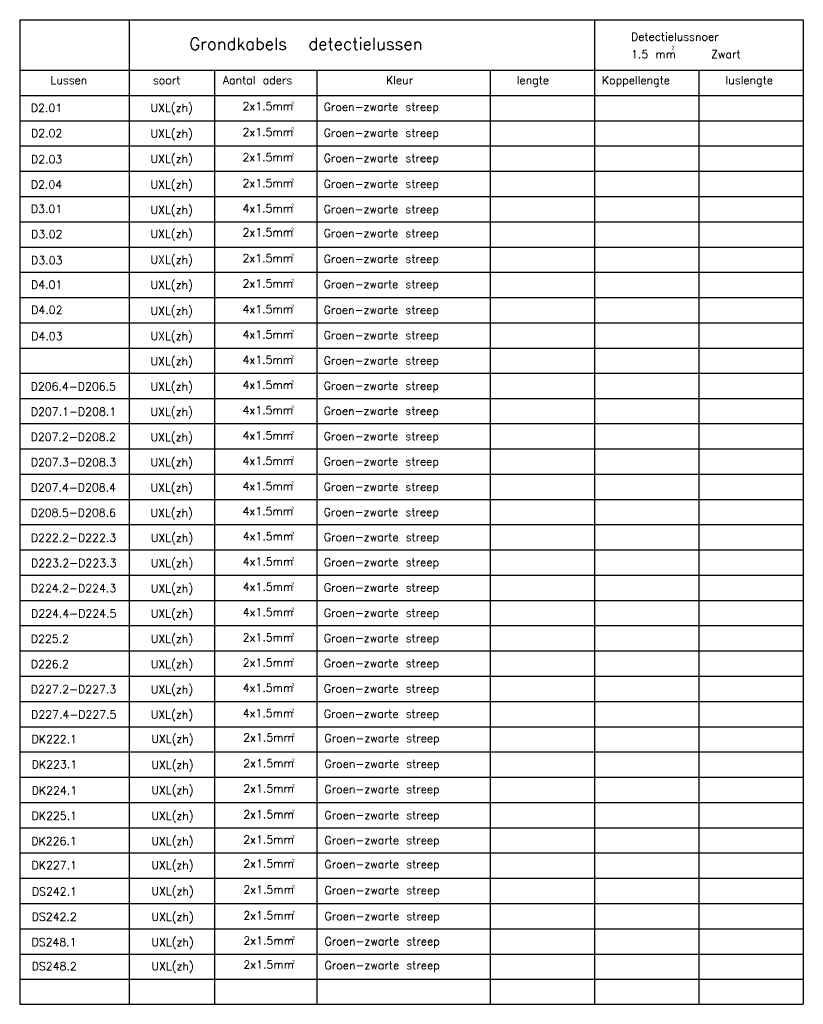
# Model space of a CAD drawing. Extents: x -244 to 1570, y 362 to 1124.
# Tile 10 of 10: x 1106 to 1262, y 928 to 1124. Entities that reach past the tile are written whole.
import ezdxf

# ---------------------------------------------------------------- set-up
doc = ezdxf.new("R2010")
doc.units = 0
doc.header["$LTSCALE"] = 0.09
doc.header["$MEASUREMENT"] = 0
doc.layers.add('LIJST-VAN-HOEVEELHEDEN', color=7, linetype='CONTINUOUS')
doc.styles.add('ISO25', font='ISO.shx', dxfattribs={"height": 2})
doc.styles.get("Standard").update_dxf_attribs({"font": 'txt.shx'})

msp = doc.modelspace()

# ---------------------------------------------------------------- linework, layer by layer
at = {"layer": 'LIJST-VAN-HOEVEELHEDEN', "color": 7}
for p, q in [((1106.23, 1124.03, 918.26), (1262.43, 1124.03, 918.26)), ((1106.25, 1124.03, 918.26), (1106.25, 927.8, 918.26)), ((1128.06, 1124.03, 918.26), (1128.06, 927.8, 918.26)), ((1220.81, 1124.03, 918.26), (1220.81, 927.8, 918.26)), ((1262.43, 1124.03, 918.26), (1262.43, 927.8, 918.26)), ((1106.24, 1113.96, 918.26), (1262.42, 1113.96, 918.26)), ((1145.03, 1113.96, 918.26), (1145.03, 927.8, 918.26)), ((1165.43, 1113.96, 918.26), (1165.43, 927.8, 918.26)), ((1200, 1113.96, 918.26), (1200, 927.8, 918.26)), ((1241.62, 1113.96, 918.26), (1241.62, 927.8, 918.26)), ((1106.25, 1108.92, 918.26), (1262.43, 1108.92, 918.26)), ((1106.25, 1103.89, 918.26), (1262.43, 1103.89, 918.26)), ((1106.26, 1098.86, 918.26), (1262.43, 1098.86, 918.26)), ((1106.27, 1093.82, 918.26), (1220.81, 1093.82, 918.26)), ((1106.27, 1093.82, 918.26), (1262.43, 1093.82, 918.26)), ((1106.27, 1088.79, 918.26), (1262.43, 1088.79, 918.26)), ((1106.28, 1083.76, 918.26), (1262.43, 1083.76, 918.26)), ((1106.28, 1078.72, 918.26), (1220.81, 1078.72, 918.26)), ((1106.28, 1078.72, 918.26), (1262.43, 1078.72, 918.26)), ((1106.29, 1073.69, 918.26), (1220.81, 1073.69, 918.26)), ((1106.29, 1073.69, 918.26), (1262.43, 1073.69, 918.26)), ((1106.3, 1068.65, 918.26), (1220.81, 1068.65, 918.26)), ((1106.3, 1068.65, 918.26), (1262.43, 1068.65, 918.26)), ((1106.3, 1063.62, 918.26), (1262.43, 1063.62, 918.26)), ((1106.31, 1058.59, 918.26), (1262.43, 1058.59, 918.26)), ((1106.31, 1053.55, 918.26), (1220.81, 1053.55, 918.26)), ((1106.31, 1053.55, 918.26), (1262.43, 1053.55, 918.26)), ((1106.32, 1048.52, 918.26), (1262.43, 1048.52, 918.26)), ((1106.33, 1043.53, 918.26), (1262.43, 1043.53, 918.26)), ((1106.33, 1038.5, 918.26), (1220.81, 1038.5, 918.26)), ((1106.33, 1038.5, 918.26), (1262.43, 1038.5, 918.26)), ((1106.34, 1033.46, 918.26), (1262.43, 1033.46, 918.26)), ((1106.34, 1028.43, 918.26), (1262.43, 1028.43, 918.26)), ((1106.35, 1023.4, 918.26), (1220.81, 1023.4, 918.26)), ((1106.35, 1023.4, 918.26), (1262.43, 1023.4, 918.26)), ((1106.36, 1018.36, 918.26), (1220.81, 1018.36, 918.26)), ((1106.36, 1018.36, 918.26), (1262.43, 1018.36, 918.26)), ((1106.36, 1013.33, 918.26), (1220.81, 1013.33, 918.26)), ((1106.36, 1013.33, 918.26), (1262.43, 1013.33, 918.26)), ((1106.37, 1008.29, 918.26), (1262.43, 1008.29, 918.26)), ((1106.37, 1003.26, 918.26), (1262.43, 1003.26, 918.26)), ((1106.38, 998.23, 918.26), (1220.81, 998.23, 918.26)), ((1106.38, 998.23, 918.26), (1262.43, 998.23, 918.26)), ((1106.39, 993.19, 918.26), (1262.43, 993.19, 918.26)), ((1106.39, 988.16, 918.26), (1262.43, 988.16, 918.26)), ((1106.4, 983.13, 918.26), (1220.81, 983.13, 918.26)), ((1106.4, 983.13, 918.26), (1262.43, 983.13, 918.26)), ((1106.4, 978.09, 918.26), (1262.43, 978.09, 918.26)), ((1106.41, 973.06, 918.26), (1262.43, 973.06, 918.26)), ((1106.42, 968.02, 918.26), (1220.81, 968.02, 918.26)), ((1106.42, 968.02, 918.26), (1262.43, 968.02, 918.26)), ((1106.42, 962.99, 918.26), (1220.81, 962.99, 918.26)), ((1106.42, 962.99, 918.26), (1262.43, 962.99, 918.26)), ((1106.43, 957.96, 918.26), (1220.81, 957.96, 918.26)), ((1106.43, 957.96, 918.26), (1262.43, 957.96, 918.26)), ((1106.43, 952.92, 918.26), (1262.43, 952.92, 918.26)), ((1106.44, 947.89, 918.26), (1262.43, 947.89, 918.26)), ((1106.45, 942.85, 918.26), (1220.81, 942.85, 918.26)), ((1106.45, 942.85, 918.26), (1262.43, 942.85, 918.26)), ((1106.45, 937.82, 918.26), (1262.43, 937.82, 918.26)), ((1106.46, 932.83, 918.26), (1262.43, 932.83, 918.26)), ((1106.25, 927.8, 918.26), (1262.43, 927.8, 918.26)), ((1106.46, 927.8, 918.26), (1220.81, 927.8, 918.26))]:
    msp.add_line(p, q, dxfattribs=at)

# ---------------------------------------------------------------- texts
for s, height, p in [('Grondkabels  detectielussen', 2.4, (1140.06, 1118.01, 918.26)), ('Detectielussnoer', 1.6, (1228.08, 1119.84, 918.26)), ('1.5 mm    Zwart', 1.6, (1228.08, 1116.34, 918.26)), ('Lussen', 1.6, (1112.37, 1111.18, 918.26)), ('soort', 1.6, (1132.78, 1111.18, 918.26)), ('Aantal aders', 1.6, (1146.72, 1111.18, 918.26)), ('Kleur', 1.6, (1179.24, 1111.18, 918.26)), ('lengte', 1.6, (1205.3, 1111.18, 918.26)), ('Koppellengte', 1.6, (1222.28, 1111.18, 918.26)), ('luslengte', 1.6, (1246.92, 1111.18, 918.26)), ('D2.01', 1.6, (1108.45, 1105.65, 918.26)), ('UXL(zh) ', 1.6, (1132.32, 1105.68, 918.26)), ('2x1.5mm', 1.6, (1150.65, 1105.98, 918.26)), ('Groen-zwarte streep', 1.6, (1166.83, 1105.84, 918.26)), ('D2.02', 1.6, (1108.48, 1100.61, 918.26)), ('UXL(zh) ', 1.6, (1132.32, 1100.53, 918.26)), ('2x1.5mm', 1.6, (1150.65, 1100.84, 918.26)), ('Groen-zwarte streep', 1.6, (1166.83, 1100.69, 918.26)), ('D2.03', 1.6, (1108.48, 1095.41, 918.26)), ('UXL(zh) ', 1.6, (1132.32, 1095.5, 918.26)), ('2x1.5mm', 1.6, (1150.65, 1095.81, 918.26)), ('Groen-zwarte streep', 1.6, (1166.83, 1095.66, 918.26)), ('D2.04', 1.6, (1108.45, 1090.38, 918.26)), ('UXL(zh) ', 1.6, (1132.32, 1090.36, 918.26)), ('2x1.5mm', 1.6, (1150.65, 1090.66, 918.26)), ('Groen-zwarte streep', 1.6, (1166.83, 1090.52, 918.26)), ('D3.01', 1.6, (1108.47, 1085.52, 918.26)), ('UXL(zh) ', 1.6, (1132.32, 1085.32, 918.26)), ('4x1.5mm', 1.6, (1150.65, 1085.63, 918.26)), ('Groen-zwarte streep', 1.6, (1166.83, 1085.48, 918.26)), ('D3.02', 1.6, (1108.51, 1080.48, 918.26)), ('UXL(zh) ', 1.6, (1132.32, 1080.54, 918.26)), ('2x1.5mm', 1.6, (1150.65, 1080.85, 918.26)), ('Groen-zwarte streep', 1.6, (1166.83, 1080.7, 918.26)), ('2x1.5mm', 1.6, (1150.65, 1075.7, 918.26)), ('D3.03', 1.6, (1108.51, 1075.28, 918.26)), ('UXL(zh) ', 1.6, (1132.32, 1075.4, 918.26)), ('Groen-zwarte streep', 1.6, (1166.83, 1075.56, 918.26)), ('D4.01', 1.6, (1108.49, 1070.42, 918.26)), ('UXL(zh) ', 1.6, (1132.32, 1070.36, 918.26)), ('2x1.5mm', 1.6, (1150.65, 1070.67, 918.26)), ('Groen-zwarte streep', 1.6, (1166.83, 1070.53, 918.26)), ('D4.02', 1.6, (1108.53, 1065.38, 918.26)), ('UXL(zh) ', 1.6, (1132.32, 1065.22, 918.26)), ('4x1.5mm', 1.6, (1150.65, 1065.53, 918.26)), ('Groen-zwarte streep', 1.6, (1166.83, 1065.38, 918.26)), ('D4.03', 1.6, (1108.53, 1060.18, 918.26)), ('UXL(zh) ', 1.6, (1132.32, 1060.19, 918.26)), ('4x1.5mm', 1.6, (1150.65, 1060.49, 918.26)), ('Groen-zwarte streep', 1.6, (1166.83, 1060.35, 918.26)), ('UXL(zh) ', 1.6, (1132.32, 1055.15, 918.26)), ('4x1.5mm', 1.6, (1150.65, 1055.46, 918.26)), ('Groen-zwarte streep', 1.6, (1166.83, 1055.31, 918.26)), ('UXL(zh) ', 1.6, (1132.32, 1050.12, 918.26)), ('4x1.5mm', 1.6, (1150.65, 1050.43, 918.26)), ('Groen-zwarte streep', 1.6, (1166.83, 1050.28, 918.26)), ('D206.4-D206.5', 1.6, (1108.41, 1050.13, 918.26)), ('D207.1-D208.1', 1.6, (1108.45, 1045.11, 918.26)), ('UXL(zh) ', 1.6, (1132.32, 1045.09, 918.26)), ('4x1.5mm', 1.6, (1150.65, 1045.39, 918.26)), ('Groen-zwarte streep', 1.6, (1166.83, 1045.25, 918.26)), ('D207.2-D208.2', 1.6, (1108.41, 1040.07, 918.26)), ('UXL(zh) ', 1.6, (1132.32, 1040.05, 918.26)), ('4x1.5mm', 1.6, (1150.65, 1040.36, 918.26)), ('Groen-zwarte streep', 1.6, (1166.83, 1040.21, 918.26)), ('D207.3-D208.3', 1.6, (1108.45, 1035.04, 918.26)), ('UXL(zh) ', 1.6, (1132.32, 1035.02, 918.26)), ('4x1.5mm', 1.6, (1150.65, 1035.32, 918.26)), ('Groen-zwarte streep', 1.6, (1166.83, 1035.18, 918.26)), ('D207.4-D208.4', 1.6, (1108.41, 1030, 918.26)), ('UXL(zh) ', 1.6, (1132.32, 1029.98, 918.26)), ('4x1.5mm', 1.6, (1150.65, 1030.29, 918.26)), ('Groen-zwarte streep', 1.6, (1166.83, 1030.15, 918.26)), ('D208.5-D208.6', 1.6, (1108.41, 1024.97, 918.26)), ('UXL(zh) ', 1.6, (1132.32, 1024.95, 918.26)), ('4x1.5mm', 1.6, (1150.65, 1025.26, 918.26)), ('Groen-zwarte streep', 1.6, (1166.83, 1025.11, 918.26)), ('D222.2-D222.3', 1.6, (1108.46, 1019.98, 918.26)), ('UXL(zh) ', 1.6, (1132.37, 1019.96, 918.26)), ('4x1.5mm', 1.6, (1150.69, 1020.27, 918.26)), ('Groen-zwarte streep', 1.6, (1166.87, 1020.12, 918.26)), ('D223.2-D223.3', 1.6, (1108.5, 1014.95, 918.26)), ('UXL(zh) ', 1.6, (1132.37, 1014.93, 918.26)), ('4x1.5mm', 1.6, (1150.69, 1015.24, 918.26)), ('Groen-zwarte streep', 1.6, (1166.87, 1015.09, 918.26)), ('D224.2-D224.3', 1.6, (1108.46, 1009.91, 918.26)), ('UXL(zh) ', 1.6, (1132.37, 1009.89, 918.26)), ('4x1.5mm', 1.6, (1150.69, 1010.2, 918.26)), ('Groen-zwarte streep', 1.6, (1166.87, 1010.06, 918.26)), ('UXL(zh) ', 1.6, (1132.37, 1004.86, 918.26)), ('4x1.5mm', 1.6, (1150.69, 1005.17, 918.26)), ('Groen-zwarte streep', 1.6, (1166.87, 1005.02, 918.26)), ('D224.4-D224.5', 1.6, (1108.5, 1004.88, 918.26)), ('D225.2', 1.6, (1108.45, 999.84, 918.26)), ('UXL(zh) ', 1.6, (1132.37, 999.83, 918.26)), ('2x1.5mm', 1.6, (1150.69, 1000.13, 918.26)), ('Groen-zwarte streep', 1.6, (1166.87, 999.99, 918.26)), ('D226.2', 1.6, (1108.45, 994.81, 918.26)), ('UXL(zh) ', 1.6, (1132.37, 994.79, 918.26)), ('2x1.5mm', 1.6, (1150.69, 995.1, 918.26)), ('Groen-zwarte streep', 1.6, (1166.87, 994.96, 918.26)), ('D227.2-D227.3', 1.6, (1108.47, 989.78, 918.26)), ('UXL(zh) ', 1.6, (1132.37, 989.76, 918.26)), ('4x1.5mm', 1.6, (1150.69, 990.07, 918.26)), ('Groen-zwarte streep', 1.6, (1166.87, 989.92, 918.26)), ('D227.4-D227.5', 1.6, (1108.51, 984.75, 918.26)), ('UXL(zh) ', 1.6, (1132.37, 984.73, 918.26)), ('4x1.5mm', 1.6, (1150.69, 985.03, 918.26)), ('Groen-zwarte streep', 1.6, (1166.87, 984.89, 918.26)), ('DK222.1', 1.6, (1108.6, 979.85, 918.26)), ('UXL(zh) ', 1.6, (1132.47, 979.88, 918.26)), ('2x1.5mm', 1.6, (1150.8, 980.18, 918.26)), ('Groen-zwarte streep', 1.6, (1166.98, 980.04, 918.26)), ('DK223.1', 1.6, (1108.63, 974.82, 918.26)), ('UXL(zh) ', 1.6, (1132.47, 974.73, 918.26)), ('2x1.5mm', 1.6, (1150.8, 975.04, 918.26)), ('Groen-zwarte streep', 1.6, (1166.98, 974.9, 918.26)), ('UXL(zh) ', 1.6, (1132.47, 969.7, 918.26)), ('2x1.5mm', 1.6, (1150.8, 970.01, 918.26)), ('Groen-zwarte streep', 1.6, (1166.98, 969.86, 918.26)), ('DK224.1', 1.6, (1108.63, 969.61, 918.26)), ('DK225.1', 1.6, (1108.6, 964.58, 918.26)), ('UXL(zh) ', 1.6, (1132.47, 964.56, 918.26)), ('2x1.5mm', 1.6, (1150.8, 964.86, 918.26)), ('Groen-zwarte streep', 1.6, (1166.98, 964.72, 918.26)), ('DK226.1', 1.6, (1108.56, 959.54, 918.26)), ('UXL(zh) ', 1.6, (1132.47, 959.52, 918.26)), ('2x1.5mm', 1.6, (1150.8, 959.83, 918.26)), ('Groen-zwarte streep', 1.6, (1166.98, 959.69, 918.26)), ('DK227.1', 1.6, (1108.6, 954.72, 918.26)), ('UXL(zh) ', 1.6, (1132.47, 954.74, 918.26)), ('2x1.5mm', 1.6, (1150.8, 955.05, 918.26)), ('Groen-zwarte streep', 1.6, (1166.98, 954.9, 918.26)), ('DS242.1', 1.6, (1108.66, 949.48, 918.26)), ('UXL(zh) ', 1.6, (1132.49, 949.56, 918.26)), ('2x1.5mm', 1.6, (1150.82, 949.87, 918.26)), ('Groen-zwarte streep', 1.6, (1167, 949.73, 918.26)), ('DS242.2', 1.6, (1108.63, 944.44, 918.26)), ('UXL(zh) ', 1.6, (1132.49, 944.42, 918.26)), ('2x1.5mm', 1.6, (1150.82, 944.73, 918.26)), ('Groen-zwarte streep', 1.6, (1167, 944.58, 918.26)), ('DS248.1', 1.6, (1108.59, 939.4, 918.26)), ('UXL(zh) ', 1.6, (1132.49, 939.39, 918.26)), ('2x1.5mm', 1.6, (1150.82, 939.69, 918.26)), ('Groen-zwarte streep', 1.6, (1167, 939.55, 918.26)), ('DS248.2', 1.6, (1108.62, 934.58, 918.26)), ('UXL(zh) ', 1.6, (1132.49, 934.6, 918.26)), ('2x1.5mm', 1.6, (1150.82, 934.91, 918.26)), ('Groen-zwarte streep', 1.6, (1167, 934.77, 918.26))]:
    msp.add_text(s, height=height, dxfattribs=at).set_placement(p)
at = {"layer": 'LIJST-VAN-HOEVEELHEDEN', "color": 7, "style": 'ISO25'}
for p in [(1236.16, 1118.06, 918.26), (1160.31, 1106.9, 918.26), (1160.31, 1101.76, 918.26), (1160.31, 1096.72, 918.26), (1160.31, 1091.58, 918.26), (1160.31, 1086.54, 918.26), (1160.31, 1081.76, 918.26), (1160.31, 1076.62, 918.26), (1160.31, 1071.59, 918.26), (1160.31, 1066.44, 918.26), (1160.31, 1061.41, 918.26), (1160.31, 1056.38, 918.26), (1160.31, 1051.34, 918.26), (1160.31, 1046.31, 918.26), (1160.31, 1041.27, 918.26), (1160.31, 1036.24, 918.26), (1160.31, 1031.21, 918.26), (1160.31, 1026.17, 918.26), (1160.36, 1021.18, 918.26), (1160.36, 1016.15, 918.26), (1160.36, 1011.12, 918.26), (1160.36, 1006.08, 918.26), (1160.36, 1001.05, 918.26), (1160.36, 996.02, 918.26), (1160.36, 990.98, 918.26), (1160.36, 985.95, 918.26), (1160.46, 981.1, 918.26), (1160.46, 975.96, 918.26), (1160.46, 970.92, 918.26), (1160.46, 965.78, 918.26), (1160.46, 960.75, 918.26), (1160.46, 955.96, 918.26), (1160.48, 950.79, 918.26), (1160.48, 945.64, 918.26), (1160.48, 940.61, 918.26), (1160.48, 935.83, 918.26)]:
    msp.add_text('2', height=0.8, dxfattribs=at).set_placement(p)

doc.saveas('drawing.dxf')
